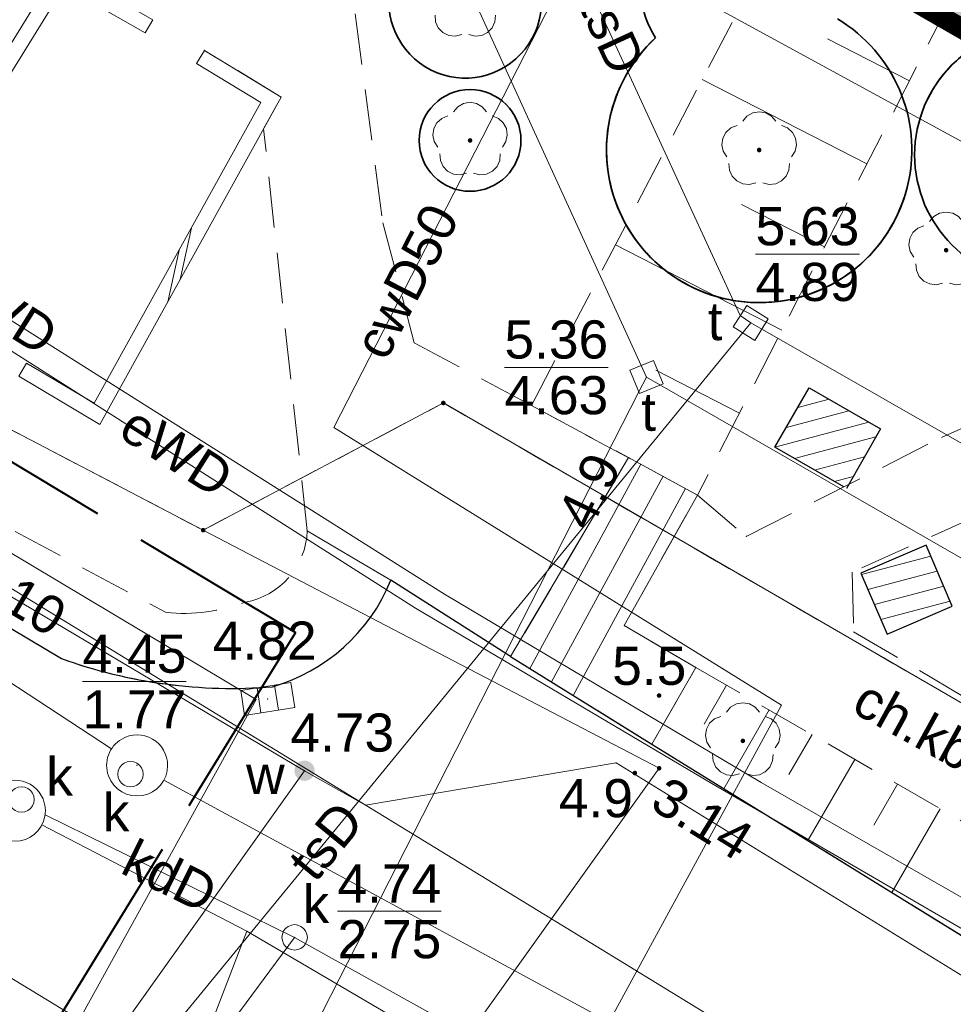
# Model space of a CAD drawing. Extents: x 5477758 to 5478338, y 5918274 to 5918502.
# Tile 64 of 155: x 5477910 to 5477929, y 5918414 to 5918433. Entities that reach past the tile are written whole.
import ezdxf
from ezdxf.enums import TextEntityAlignment as Align

# ---------------------------------------------------------------- set-up
doc = ezdxf.new("R2010")
doc.units = 0
doc.header["$PDSIZE"] = 0.75
for name, pattern in [('budynki akt$0$DASHED', [19.05, 12.7, -6.35]), ('PRZER1-1', [2, 1, -1]), ('PRZER2-1', [3, 2, -1]), ('PRZER3-1', [4, 3, -1]), ('PRZER4-1', [5, 4, -1])]:
    doc.linetypes.add(name, pattern=pattern)
doc.layers.get('0').update_dxf_attribs({"linetype": 'CONTINUOUS', "lineweight": 13})
for name, color, linetype, lineweight in [('0_ZIELEŃ NISKA ISTNIEJACA', 76, 'CONTINUOUS', 0), ('A_GRANICA OPRACOWANIA', 7, 'CONTINUOUS', 0), ('GEPPGD', 7, 'CONTINUOUS', 18), ('GESDZI', 7, 'CONTINUOUS', 18), ('GESUZY', 96, 'PRZER1-1', 18), ('GSLKRW', 7, 'CONTINUOUS', 25), ('GSPPRB', 7, 'CONTINUOUS', 20), ('GSPRDL', 96, 'CONTINUOUS', 18), ('GSPWPN', 7, 'CONTINUOUS', 13), ('GSPWPN_O', 7, 'CONTINUOUS', 13), ('GSSDSO', 7, 'CONTINUOUS', 18), ('GSSKOA', 7, 'PRZER3-1', 18), ('GSSKOD', 7, 'PRZER2-1', 18), ('GSSKOD_O', 7, 'PRZER2-1', 18), ('GSSSCK', 7, 'CONTINUOUS', 18), ('GSSZSN', 7, 'PRZER2-1', 18), ('GULCPR', 212, 'CONTINUOUS', 18), ('GULCPR_O', 212, 'CONTINUOUS', 18), ('GULEPR', 1, 'CONTINUOUS', 18), ('GULEPR_O', 1, 'CONTINUOUS', 18), ('GULGPR', 2, 'CONTINUOUS', 18), ('GULKPR', 36, 'CONTINUOUS', 18), ('GULKPR_O', 36, 'CONTINUOUS', 18), ('GULTPR', 30, 'CONTINUOUS', 18), ('GULTPR_O', 30, 'CONTINUOUS', 18), ('GULWPR', 5, 'CONTINUOUS', 18), ('GULWPR_O', 5, 'CONTINUOUS', 18), ('GUPIKP', 7, 'CONTINUOUS', 18), ('GUPIWZ', 7, 'CONTINUOUS', 18), ('GUPIWZ_O', 7, 'CONTINUOUS', 18), ('GUPKKS', 36, 'CONTINUOUS', 18), ('GUPKSD', 36, 'CONTINUOUS', 18), ('GUPPRZ', 7, 'CONTINUOUS', 18), ('GUPPRZ_O', 7, 'CONTINUOUS', 18), ('GUPWZA', 5, 'CONTINUOUS', 18), ('GUPWZA_O', 5, 'CONTINUOUS', 18), ('GUSIKP', 7, 'CONTINUOUS', 18), ('zakres', 150, 'PRZER4-1', 50), ('ZZ_grupa', 60, 'CONTINUOUS', 30), ('ZZ_grupa-krzewow-szraf', 60, 'CONTINUOUS', 13), ('ZZ_korona', 94, 'CONTINUOUS', 35)]:
    doc.layers.add(name, color=color, linetype=linetype, lineweight=lineweight)
doc.styles.add('GEO-INFO', font='arial.ttf')
pattern_1 = [(194.933, (5477837.84446, 5918344.9947), (0.08181636, -0.3067773), [])]

# ---------------------------------------------------------------- blocks, each defined once
blk = doc.blocks.new('POINT')
at = {"color": 0}
blk.add_point((0, 0), dxfattribs=at)
blk = doc.blocks.new('EPPGN')
blk.add_hatch(color=0).paths.add_polyline_path([(0, -0.09), (0.027812, -0.085595), (0.052901, -0.072812), (0.072812, -0.052901), (0.085595, -0.027812), (0.09, 0), (0.085595, 0.027812), (0.072812, 0.052901), (0.052901, 0.072812), (0.027812, 0.085595), (0, 0.09), (-0.027812, 0.085595), (-0.052901, 0.072812), (-0.072812, 0.052901), (-0.085595, 0.027812), (-0.09, 0), (-0.085595, -0.027812), (-0.072812, -0.052901), (-0.052901, -0.072812), (-0.027812, -0.085595)])
blk = doc.blocks.new('ODTN_2')
at = {"color": 0}
for points in [[(-1.5, -0.5), (0.5, 0.5)], [(-0.5, -0.5), (1.5, 0.5)]]:
    blk.add_lwpolyline(points, dxfattribs=at)
blk = doc.blocks.new('KOLO')
blk.add_hatch(color=0).paths.add_polyline_path([(-0.5, 0), (-0.482963, -0.12941), (-0.433013, -0.25), (-0.353553, -0.353553), (-0.25, -0.433013), (-0.12941, -0.482963), (0, -0.5), (0.12941, -0.482963), (0.25, -0.433013), (0.353553, -0.353553), (0.433013, -0.25), (0.482963, -0.12941), (0.5, 0), (0.482963, 0.12941), (0.433013, 0.25), (0.353553, 0.353553), (0.25, 0.433013), (0.12941, 0.482963), (0, 0.5), (-0.12941, 0.482963), (-0.25, 0.433013), (-0.353553, 0.353553), (-0.433013, 0.25), (-0.482963, 0.12941)])
blk = doc.blocks.new('OKRAG_PELNY')
at = {"color": 0}
blk.add_lwpolyline([(0, 0.5), (0.12941, 0.482963), (0.25, 0.433013), (0.353553, 0.353553), (0.433013, 0.25), (0.482963, 0.12941), (0.5, 0), (0.482963, -0.12941), (0.433013, -0.25), (0.353553, -0.353553), (0.25, -0.433013), (0.12941, -0.482963), (0, -0.5), (-0.12941, -0.482963), (-0.25, -0.433013), (-0.353553, -0.353553), (-0.433013, -0.25), (-0.482963, -0.12941), (-0.5, 0), (-0.482963, 0.12941), (-0.433013, 0.25), (-0.353553, 0.353553), (-0.25, 0.433013), (-0.12941, 0.482963)], close=True, dxfattribs=at)
blk = doc.blocks.new('SUUS05')
at = {"color": 0}
blk.add_lwpolyline([(0.5, -0.25), (-0.5, -0.25), (-0.5, 0.25), (0.5, 0.25)], close=True, dxfattribs=at)
for points in [[(-0.175, -0.25), (-0.175, 0.25)], [(0.175, -0.25), (0.175, 0.25)]]:
    blk.add_lwpolyline(points, dxfattribs=at)
blk = doc.blocks.new('KWADRAT_NIEPRZEZR')
at = {"color": 0}
blk.add_lwpolyline([(-0.5, -0.5), (0.5, -0.5), (0.5, 0.5), (-0.5, 0.5)], close=True, dxfattribs=at)
blk = doc.blocks.new('SPDLP')
blk.add_hatch(color=0).paths.add_polyline_path([(0, -0.09), (0.027812, -0.085595), (0.052901, -0.072812), (0.072812, -0.052901), (0.085595, -0.027812), (0.09, 0), (0.085595, 0.027812), (0.072812, 0.052901), (0.052901, 0.072812), (0.027812, 0.085595), (0, 0.09), (-0.027812, 0.085595), (-0.052901, 0.072812), (-0.072812, 0.052901), (-0.085595, 0.027812), (-0.09, 0), (-0.085595, -0.027812), (-0.072812, -0.052901), (-0.052901, -0.072812), (-0.027812, -0.085595)])
at = {"color": 0}
for points in [[(-0.648554, 1.126667), (-0.481106, 1.325358), (-0.255912, 1.454989), (0, 1.5), (0.255912, 1.454989), (0.481106, 1.325358), (0.648554, 1.126667)], [(-1.271938, -0.268652), (-1.40916, -0.048001), (-1.462858, 0.20623), (-1.426585, 0.463525), (-1.304695, 0.693003), (-1.11182, 0.867117), (-0.871109, 0.964971)], [(0.871109, 0.964971), (1.11182, 0.867117), (1.304695, 0.693003), (1.426585, 0.463525), (1.462858, 0.20623), (1.40916, -0.048001), (1.271938, -0.268652)], [(-0.137547, -1.292703), (-0.389802, -1.355024), (-0.648184, -1.327532), (-0.881678, -1.213525), (-1.062258, -1.026689), (-1.168249, -0.78945), (-1.186929, -0.530282)], [(1.186929, -0.530282), (1.168249, -0.78945), (1.062258, -1.026689), (0.881678, -1.213525), (0.648184, -1.327532), (0.389802, -1.355024), (0.137547, -1.292703)]]:
    blk.add_lwpolyline(points, dxfattribs=at)

msp = doc.modelspace()

# ---------------------------------------------------------------- hatches: boundary and pattern name
at = {"layer": '0_ZIELEŃ NISKA ISTNIEJACA'}
msp.add_hatch(color=256, dxfattribs=at).paths.add_polyline_path([(5477924.666, 5918437.385), (5477923.692, 5918435.686), (5477947.085, 5918422.232), (5477949.411, 5918426.304), (5477947.596, 5918427.361), (5477964.141, 5918455.941), (5477965.541, 5918458.35), (5477962.976, 5918459.861), (5477946.654, 5918469.478), (5477945.054, 5918470.42), (5477943.997, 5918471.043), (5477933.005, 5918451.912), (5477933.004, 5918451.909)])
at = {"layer": 'ZZ_grupa-krzewow-szraf'}
h = msp.add_hatch(dxfattribs=at)
h.set_pattern_fill('ANSI31', color=256, scale=0.1, angle=90)
h.set_pattern_definition(pattern_1)
edge = h.paths.add_edge_path()
edge.add_line((5477926.55, 5918423.7), (5477925.195, 5918424.479))
edge.add_line((5477925.195, 5918424.479), (5477925.867, 5918425.647))
edge.add_line((5477925.867, 5918425.647), (5477927.271, 5918424.839))
edge.add_line((5477927.271, 5918424.839), (5477926.6, 5918423.671))
h = msp.add_hatch(dxfattribs=at)
h.set_pattern_fill('ANSI31', color=256, scale=0.1, angle=90)
h.set_pattern_definition(pattern_1)
h.paths.add_polyline_path([(5477926.883, 5918422.007), (5477927.398, 5918420.808), (5477928.681, 5918421.359), (5477928.166, 5918422.558)])

# ---------------------------------------------------------------- linework, layer by layer
at = {"layer": 'A_GRANICA OPRACOWANIA', "color": 1, "linetype": 'budynki akt$0$DASHED', "ltscale": 0.1, "const_width": 0.4}
msp.add_lwpolyline([(5477924.666, 5918437.385), (5477923.68, 5918435.693), (5477947.085, 5918422.232), (5477949.411, 5918426.304), (5477947.596, 5918427.361), (5477964.141, 5918455.941), (5477965.541, 5918458.35), (5477956.078, 5918463.925), (5477947.799, 5918468.803), (5477947.799, 5918468.803), (5477943.997, 5918471.043), (5477943.489, 5918470.182), (5477933.716, 5918453.151), (5477933.004, 5918451.909), (5477924.666, 5918437.385)], dxfattribs=at)
at = {"layer": 'GESDZI', "color": 7, "linetype": 'Continuous', "lineweight": 18}
for points in [[(5477937.825, 5918494.464), (5477897.61, 5918435.89), (5477897.31, 5918433.06), (5477897.73, 5918431.34), (5477913.96, 5918422.85), (5477918.68, 5918425.35), (5477941.35, 5918412.22), (5477950.46, 5918406.9), (5477958.503, 5918401.94)], [(5477927.041, 5918302.392), (5477865.49, 5918345.57), (5477899.13, 5918390.84), (5477901.96, 5918388.82), (5477916.33, 5918408.95), (5477922.92, 5918418.17), (5477913.96, 5918422.85), (5477897.73, 5918431.34), (5477895.359, 5918432.58)], [(5477958.503, 5918401.94), (5477950.46, 5918406.9), (5477941.35, 5918412.22), (5477918.68, 5918425.35), (5477913.96, 5918422.85), (5477922.92, 5918418.17), (5477916.33, 5918408.95), (5477972.897, 5918373.915)]]:
    msp.add_lwpolyline(points, dxfattribs=at)
at = {"layer": 'GESUZY', "color": 96, "linetype": 'PRZER1-1', "lineweight": 18, "ltscale": 0.5}
for points in [[(5477958.503, 5918401.94), (5477950.46, 5918406.9), (5477941.35, 5918412.22), (5477918.68, 5918425.35), (5477913.96, 5918422.85), (5477897.73, 5918431.34), (5477897.31, 5918433.06), (5477897.61, 5918435.89), (5477937.825, 5918494.464)], [(5477937.825, 5918494.464), (5477897.61, 5918435.89), (5477897.31, 5918433.06), (5477897.73, 5918431.34), (5477913.96, 5918422.85), (5477918.68, 5918425.35), (5477941.35, 5918412.22), (5477950.46, 5918406.9), (5477958.503, 5918401.94)]]:
    msp.add_lwpolyline(points, dxfattribs=at)
at = {"layer": 'GSLKRW', "color": 7, "linetype": 'Continuous', "lineweight": 25}
msp.add_lwpolyline([(5477895.308, 5918432.497, 0.01241), (5477895.353, 5918432.004, 0.157577), (5477897.052, 5918428.743), (5477911.178, 5918420.326, 0.107372), (5477915.322, 5918419.772, 0.229991), (5477917.649, 5918421.865)], format="xyb", dxfattribs=at)
for points in [[(5477920.002, 5918420.365), (5477917.649, 5918421.865)], [(5477920.002, 5918420.365), (5477922.774, 5918418.644), (5477934.671, 5918411.296), (5477936.246, 5918410.3), (5477952.54, 5918400.183)]]:
    msp.add_lwpolyline(points, dxfattribs=at)
at = {"layer": 'GSPPRB', "color": 7, "linetype": 'Continuous', "lineweight": 20}
for p in [(5477913.986, 5918432.279), (5477915.493, 5918431.361), (5477922.319, 5918424.276), (5477923.675, 5918423.54), (5477924.632, 5918422.726), (5477917.649, 5918421.865), (5477922.234, 5918420.976), (5477920.002, 5918420.365), (5477923.641, 5918420.151), (5477922.774, 5918418.644), (5477917.15, 5918417.448), (5477914.819, 5918414.967)]:
    msp.add_point(p, dxfattribs=at)
at = {"layer": 'GSSDSO', "color": 7, "linetype": 'Continuous', "lineweight": 18}
for points in [[(5477909.005, 5918426.998), (5477907.681, 5918427.788), (5477911.227, 5918433.536), (5477912.82, 5918432.623), (5477912.969, 5918432.883), (5477911.124, 5918433.94), (5477907.266, 5918427.687), (5477908.851, 5918426.74)], [(5477913.83, 5918432.023), (5477915.091, 5918431.254), (5477911.82, 5918425.344), (5477910.491, 5918426.132), (5477910.337, 5918425.874), (5477911.933, 5918424.928), (5477915.493, 5918431.361), (5477913.986, 5918432.279)]]:
    msp.add_lwpolyline(points, close=True, dxfattribs=at)
at = {"layer": 'GSSKOA', "color": 7, "linetype": 'PRZER3-1', "lineweight": 18, "ltscale": 0.5}
msp.add_lwpolyline([(5477895.308, 5918432.497, 0.01241), (5477895.353, 5918432.004, 0.157577), (5477897.052, 5918428.743), (5477911.178, 5918420.326, 0.107372), (5477915.322, 5918419.772, 0.229991), (5477917.649, 5918421.865), (5477920.002, 5918420.365), (5477922.774, 5918418.644), (5477934.671, 5918411.296), (5477936.246, 5918410.3), (5477952.54, 5918400.183), (5477955.756, 5918401.59), (5477958.309, 5918402.569), (5477959.059, 5918402.92)], format="xyb", dxfattribs=at)
at = {"layer": 'GSSKOD', "color": 7, "linetype": 'PRZER2-1', "lineweight": 18, "ltscale": 0.5}
for points in [[(5477924.632, 5918422.726), (5477928.468, 5918424.674), (5477937.092, 5918428.506), (5477941.728, 5918430.721), (5477947.221, 5918436.084), (5477951.574, 5918440.386), (5477956.873, 5918449.535), (5477962.493, 5918459.043), (5477964.446, 5918462.055), (5477967.996, 5918468.433), (5477968.236, 5918468.933)], [(5477915.953, 5918440.43), (5477917.492, 5918428.892), (5477918.108, 5918426.534), (5477922.319, 5918424.276), (5477920.002, 5918420.365), (5477917.649, 5918421.865), (5477916.007, 5918422.835), (5477915.147, 5918430.736), (5477915.493, 5918431.361)], [(5477915.493, 5918431.361), (5477913.986, 5918432.279)], [(5477939.806, 5918419.904), (5477931.916, 5918424.377), (5477926.715, 5918422.022), (5477926.742, 5918420.853)], [(5477923.641, 5918420.151), (5477922.234, 5918420.976), (5477923.675, 5918423.54)], [(5477923.675, 5918423.54), (5477924.632, 5918422.726)], [(5477926.742, 5918420.853), (5477936.925, 5918414.846)]]:
    msp.add_lwpolyline(points, dxfattribs=at)
msp.add_lwpolyline([(5477908.947, 5918423.53), (5477913.234, 5918421.232, 0.11504), (5477914.789, 5918421.434, 0.351163), (5477916.007, 5918422.835), (5477917.649, 5918421.865, -0.229991), (5477915.322, 5918419.772, -0.107372), (5477911.178, 5918420.326), (5477897.052, 5918428.743)], format="xyb", dxfattribs=at)
at = {"layer": 'GSSSCK', "color": 7, "linetype": 'Continuous', "lineweight": 18}
msp.add_lwpolyline([(5477922.774, 5918418.644), (5477920.002, 5918420.365), (5477922.319, 5918424.276), (5477923.675, 5918423.54), (5477922.234, 5918420.976), (5477923.641, 5918420.151)], close=True, dxfattribs=at)
at = {"layer": 'GSSSCK', "color": 7, "linetype": 'Continuous', "lineweight": 18, "flags": 128}
for points in [[(5477920.38, 5918420.131), (5477922.558, 5918424.146)], [(5477920.806, 5918419.866), (5477922.997, 5918423.908)], [(5477921.231, 5918419.602), (5477923.437, 5918423.669)]]:
    msp.add_lwpolyline(points, dxfattribs=at)
at = {"layer": 'GSSZSN', "color": 7, "linetype": 'PRZER2-1', "lineweight": 18, "ltscale": 0.5}
for points in [[(5477923.675, 5918423.54), (5477920.41, 5918425.299), (5477925.518, 5918435.057), (5477928.662, 5918433.291)], [(5477928.662, 5918433.291), (5477923.675, 5918423.54)], [(5477935.768, 5918413.141), (5477934.671, 5918411.296), (5477922.774, 5918418.644), (5477923.641, 5918420.151)], [(5477923.641, 5918420.151), (5477935.768, 5918413.141)]]:
    msp.add_lwpolyline(points, dxfattribs=at)
at = {"layer": 'GSSZSN', "color": 7, "linetype": 'Continuous', "lineweight": 18, "flags": 128}
for points in [[(5477927.838, 5918431.68), (5477926.226, 5918432.504)], [(5477927.003, 5918430.048), (5477923.764, 5918431.705)], [(5477926.169, 5918428.416), (5477924.541, 5918429.248)], [(5477925.334, 5918426.784), (5477922.063, 5918428.456)], [(5477924.5, 5918425.152), (5477922.856, 5918425.992)], [(5477924.245, 5918419.802), (5477923.805, 5918419.04)], [(5477925.085, 5918419.316), (5477924.191, 5918417.769)], [(5477925.925, 5918418.831), (5477925.47, 5918418.045)], [(5477926.764, 5918418.345), (5477925.842, 5918416.749)], [(5477927.604, 5918417.86), (5477927.136, 5918417.049)], [(5477928.444, 5918417.374), (5477927.494, 5918415.729)]]:
    msp.add_lwpolyline(points, dxfattribs=at)
at = {"layer": 'GULCPR', "color": 212, "linetype": 'Continuous', "lineweight": 18}
msp.add_lwpolyline([(5477918.802, 5918407.422), (5477925.327, 5918419.408), (5477916.527, 5918424.87), (5477923.325, 5918438.156)], dxfattribs=at)
at = {"layer": 'GULEPR', "color": 1, "linetype": 'Continuous', "lineweight": 18}
for points in [[(5477956.997, 5918399.286), (5477946.078, 5918405.328), (5477936.07, 5918410.789), (5477942.415, 5918423.098), (5477922.29, 5918434.078), (5477912.965, 5918439.958), (5477903.098, 5918445.156)], [(5477957.09, 5918399.45), (5477955.548, 5918400.414), (5477947.165, 5918405.69), (5477945.326, 5918406.96), (5477944.742, 5918407.21), (5477944.409, 5918407.308), (5477943.687, 5918407.502), (5477942.91, 5918407.71), (5477940.285, 5918408.946), (5477937.356, 5918410.529), (5477930.158, 5918414.889), (5477924.924, 5918417.889), (5477918.703, 5918421.594), (5477904.953, 5918430.272), (5477898.015, 5918434.574), (5477896.72, 5918434.791)], [(5477956.855, 5918399.036), (5477949.833, 5918403.508), (5477944.777, 5918406.603), (5477944.059, 5918406.92), (5477942.974, 5918407.121), (5477940.705, 5918408.105), (5477938.886, 5918409.123), (5477933.346, 5918412.411), (5477923.958, 5918417.873), (5477918.134, 5918421.314), (5477906.504, 5918428.715), (5477897.757, 5918434.117), (5477896.584, 5918434.328), (5477896.452, 5918434.356)]]:
    msp.add_lwpolyline(points, dxfattribs=at)
at = {"layer": 'GULGPR', "color": 2, "linetype": 'Continuous', "lineweight": 18}
msp.add_lwpolyline([(5477891.124, 5918425.698), (5477899.646, 5918420.458), (5477911.206, 5918413.431), (5477941.239, 5918395.738), (5477961.161, 5918384.007), (5477967.774, 5918379.961), (5477974.238, 5918376.007)], dxfattribs=at)
at = {"layer": 'GULKPR', "color": 36, "linetype": 'Continuous', "lineweight": 18}
for points in [[(5477912.162, 5918418.555), (5477894.041, 5918430.438)], [(5477932.971, 5918407.191), (5477913.191, 5918417.939)], [(5477915.758, 5918414.847), (5477910.854, 5918417.255)], [(5477956.789, 5918390.358), (5477947.622, 5918395.734), (5477945.657, 5918396.892), (5477932.951, 5918404.334), (5477930.059, 5918406.036), (5477923.516, 5918409.832), (5477920.145, 5918411.846), (5477914.819, 5918414.967), (5477910.792, 5918417.059)], [(5477915.758, 5918414.847), (5477904.421, 5918399.536), (5477906.967, 5918402.974), (5477866.761, 5918348.672)], [(5477913.929, 5918412.651), (5477914.819, 5918414.967)], [(5477947.913, 5918396.914), (5477915.758, 5918414.847)]]:
    msp.add_lwpolyline(points, dxfattribs=at)
at = {"layer": 'GULTPR', "color": 30, "linetype": 'Continuous', "lineweight": 18}
for points in [[(5477901.914, 5918443.233), (5477903.002, 5918442.467), (5477903.21, 5918442.32), (5477903.44, 5918442.222), (5477917.807, 5918436.099), (5477918.04, 5918436), (5477918.172, 5918435.71), (5477922.67, 5918425.86)], [(5477924.72, 5918426.924), (5477924.511, 5918427.071), (5477917.989, 5918441.225)], [(5477894.819, 5918431.703), (5477902.285, 5918427.122), (5477915.001, 5918419.525), (5477909.726, 5918409.968), (5477908.029, 5918406.56)], [(5477908.029, 5918406.56), (5477924.72, 5918426.924)], [(5477924.72, 5918426.924), (5477942.238, 5918416.91), (5477943.582, 5918416.114)], [(5477922.67, 5918425.86), (5477922.52, 5918425.566), (5477912.874, 5918406.653), (5477912.76, 5918406.43), (5477912.639, 5918406.211), (5477904.061, 5918390.689), (5477903.94, 5918390.47), (5477913.569, 5918382.272), (5477913.76, 5918382.11), (5477913.65, 5918381.879), (5477908.41, 5918370.85), (5477908.262, 5918370.649), (5477904.55, 5918365.6), (5477904.751, 5918365.452), (5477947.345, 5918334.06)], [(5477922.67, 5918425.86), (5477935.673, 5918418.385), (5477935.89, 5918418.26), (5477933.606, 5918413.902), (5477933.49, 5918413.68), (5477943.93, 5918407.78), (5477945.066, 5918410.05)]]:
    msp.add_lwpolyline(points, dxfattribs=at)
at = {"layer": 'GULWPR', "color": 5, "linetype": 'Continuous', "lineweight": 18}
for points in [[(5477894.488, 5918431.165), (5477897.208, 5918429.641), (5477922.238, 5918414.33), (5477935.328, 5918406.317), (5477940.653, 5918403.243), (5477944.829, 5918400.897), (5477958.681, 5918392.967)], [(5477955.968, 5918397.472), (5477946.993, 5918402.936), (5477941.139, 5918406.6), (5477936.272, 5918409.44), (5477935.954, 5918409.731), (5477922.073, 5918418.277), (5477917.15, 5918417.448), (5477915.953, 5918418.122), (5477894.353, 5918430.945)], [(5477915.953, 5918418.122), (5477908.77, 5918408.053), (5477881.88, 5918372.15), (5477885.271, 5918369.927)]]:
    msp.add_lwpolyline(points, dxfattribs=at)
at = {"layer": 'GUPPRZ_O', "color": 30, "linetype": 'Continuous', "lineweight": 9, "flags": 128}
for points in [[(5477924.815, 5918428.276), (5477926.854, 5918428.276)], [(5477919.881, 5918426.05), (5477921.92, 5918426.05)]]:
    msp.add_lwpolyline(points, dxfattribs=at)
at = {"layer": 'GUPPRZ_O', "color": 36, "linetype": 'Continuous', "lineweight": 9, "flags": 128}
for points in [[(5477911.591, 5918419.875), (5477913.629, 5918419.875)], [(5477916.6, 5918415.359), (5477918.638, 5918415.359)]]:
    msp.add_lwpolyline(points, dxfattribs=at)
at = {"layer": 'GUSIKP', "color": 36, "linetype": 'Continuous', "lineweight": 18}
for points in [[(5477913.263, 5918418.226, 0.57735), (5477912.363, 5918418.745, 1.732051)], [(5477910.86, 5918417.336, 0.57735), (5477909.96, 5918417.855, 1.732051)]]:
    msp.add_lwpolyline(points, format="xyb", close=True, dxfattribs=at)
at = {"layer": 'zakres', "linetype": 'PRZER4-1', "lineweight": 40}
msp.add_lwpolyline([(5477963.54, 5918377.848), (5477941.504, 5918392.244), (5477979.546, 5918459.295), (5477938.033, 5918482.848), (5477904.167, 5918427.813), (5477915.775, 5918420.837), (5477872.982, 5918351.171), (5477887.852, 5918340.978), (5477923.836, 5918315.921)], close=True, dxfattribs=at)
at = {"layer": 'ZZ_grupa', "elevation": 10.18}
msp.add_lwpolyline([(5477926.55, 5918423.7), (5477925.195, 5918424.479), (5477925.867, 5918425.647), (5477927.271, 5918424.839), (5477926.6, 5918423.671)], dxfattribs=at)
at = {"layer": 'ZZ_grupa'}
msp.add_lwpolyline([(5477927.398, 5918420.808), (5477928.681, 5918421.359), (5477928.166, 5918422.558), (5477926.883, 5918422.007), (5477927.398, 5918420.808)], dxfattribs=at)
at = {"layer": 'ZZ_korona', "ltscale": 0.25}
msp.add_circle((5477930.441, 5918430.226), 2.5, dxfattribs=at)
at = {"layer": 'ZZ_korona'}
msp.add_circle((5477919.205, 5918430.51), 1, dxfattribs=at)
for centre, radius, start, end in [((5477919.11, 5918433.235), 1.5, 160.1154, 34.7518), ((5477924.547, 5918433.582), 2, 186.9767, 211.9141), ((5477930.441, 5918430.226), 2.5, 296.0071, 153.8023), ((5477924.886, 5918430.322, -10.18), 3, 132.7573, 352.867)]:
    msp.add_arc(centre, radius, start, end, dxfattribs=at)
at = {"layer": 'ZZ_korona', "ltscale": 0.25}
msp.add_arc((5477924.886, 5918430.322, -10.18), 3, 132.7573, 59.1161, dxfattribs=at)

# ---------------------------------------------------------------- block references
at = {"layer": 'GEPPGD', "color": 7, "lineweight": 18, "xscale": 0.5, "yscale": 0.5}
for p in [(5477918.68, 5918425.35), (5477913.96, 5918422.85), (5477922.92, 5918418.17)]:
    msp.add_blockref('EPPGN', p, dxfattribs=at)
at = {"layer": 'GSPRDL', "color": 96, "lineweight": 18, "xscale": 0.5, "yscale": 0.5}
for p in [(5477919.11, 5918433.235), (5477919.205, 5918430.51), (5477924.886, 5918430.322), (5477928.56, 5918428.352), (5477924.565, 5918418.708)]:
    msp.add_blockref('SPDLP', p, dxfattribs=at)
at = {"layer": 'GSPWPN', "color": 7, "lineweight": 13, "xscale": 0.09, "yscale": 0.09}
for p in [(5477922.919, 5918419.6), (5477922.443, 5918418.077)]:
    msp.add_blockref('KOLO', p, dxfattribs=at)
at = {"layer": 'GSSDSO', "color": 7, "lineweight": 18, "xscale": 0.5, "yscale": 0.299999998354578, "rotation": 61.04044905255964}
msp.add_blockref('ODTN_2', (5477913.498, 5918428.065), dxfattribs=at)
at = {"layer": 'GUPIKP', "color": 30, "lineweight": 18, "xscale": 0.5, "yscale": 0.5}
for p in [(5477924.72, 5918426.924), (5477922.67, 5918425.86)]:
    msp.add_blockref('POINT', p, dxfattribs=at)
at = {"layer": 'GUPIWZ', "color": 7, "lineweight": 18, "xscale": 0.5, "yscale": 0.5}
for p, rotation in [((5477924.72, 5918426.924), 327.9451196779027), ((5477922.67, 5918425.86), 292.3030649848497)]:
    msp.add_blockref('KWADRAT_NIEPRZEZR', p, dxfattribs=dict(at, rotation=rotation))
for p in [(5477912.533, 5918418.056), (5477910.391, 5918417.555), (5477915.758, 5918414.847)]:
    msp.add_blockref('OKRAG_PELNY', p, dxfattribs=at)
at = {"layer": 'GUPKKS', "color": 36, "lineweight": 18, "rotation": 8.88065658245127}
msp.add_blockref('SUUS05', (5477915.231, 5918419.532), dxfattribs=at)
at = {"layer": 'GUPKSD', "color": 36, "lineweight": 18, "xscale": 0.5, "yscale": 0.5}
msp.add_blockref('POINT', (5477915.758, 5918414.847), dxfattribs=at)
at = {"layer": 'GUPPRZ', "color": 30, "lineweight": 18}
for p in [(5477924.72, 5918426.924), (5477922.67, 5918425.86), (5477922.52, 5918425.566)]:
    msp.add_blockref('POINT', p, dxfattribs=at)
at = {"layer": 'GUPPRZ', "color": 36, "lineweight": 18}
for p in [(5477915.231, 5918419.532), (5477912.663, 5918418.226), (5477915.758, 5918414.847)]:
    msp.add_blockref('POINT', p, dxfattribs=at)
at = {"layer": 'GUPPRZ', "color": 5, "lineweight": 18}
for p in [(5477922.073, 5918418.277), (5477915.953, 5918418.122)]:
    msp.add_blockref('POINT', p, dxfattribs=at)
at = {"layer": 'GUPWZA', "color": 5, "lineweight": 18, "xscale": 0.4, "yscale": 0.4, "rotation": 330.5138855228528}
msp.add_blockref('KOLO', (5477915.953, 5918418.122), dxfattribs=at)

# ---------------------------------------------------------------- texts
at = {"layer": 'GSPWPN_O', "color": 7, "linetype": 'Continuous', "lineweight": 0, "style": 'GEO-INFO'}
for s, p in [('5.5', (5477921.998, 5918419.809)), ('4.9', (5477920.95, 5918417.208))]:
    msp.add_text(s, height=0.75, dxfattribs=at).set_placement(p)
at = {"layer": 'GSSKOD_O', "color": 7, "linetype": 'Continuous', "lineweight": 0, "style": 'GEO-INFO'}
msp.add_text('ch.kb.', height=0.75, rotation=331.167, dxfattribs=at).set_placement((5477928.08, 5918418.962), align=Align.MIDDLE)
at = {"layer": 'GULCPR_O', "color": 212, "linetype": 'Continuous', "lineweight": 0, "style": 'GEO-INFO'}
msp.add_text('cwD50', height=0.75, rotation=62.9002, dxfattribs=at).set_placement((5477917.947, 5918427.743), align=Align.MIDDLE)
at = {"layer": 'GULEPR_O', "color": 1, "linetype": 'Continuous', "lineweight": 0, "style": 'GEO-INFO'}
for rotation, p in [(327.743, (5477909.994, 5918427.194)), (327.5288, (5477913.441, 5918424.401))]:
    msp.add_text('eWD', height=0.75, rotation=rotation, dxfattribs=at).set_placement(p, align=Align.MIDDLE_CENTER)
at = {"layer": 'GULKPR_O', "color": 36, "linetype": 'Continuous', "lineweight": 0, "style": 'GEO-INFO'}
msp.add_text('kdD', height=0.75, rotation=333.8463, dxfattribs=at).set_placement((5477913.306, 5918416.051), align=Align.MIDDLE_CENTER)
at = {"layer": 'GULTPR_O', "color": 30, "linetype": 'Continuous', "lineweight": 0, "style": 'GEO-INFO'}
for rotation, p in [(294.7394, (5477921.997, 5918432.602)), (50.6611, (5477916.374, 5918416.742))]:
    msp.add_text('tsD', height=0.75, rotation=rotation, dxfattribs=at).set_placement(p, align=Align.MIDDLE)
at = {"layer": 'GULWPR_O', "color": 5, "linetype": 'Continuous', "lineweight": 0, "style": 'GEO-INFO'}
msp.add_text('wo110', height=0.75, rotation=329.306, dxfattribs=at).set_placement((5477909.826, 5918421.843), align=Align.MIDDLE_CENTER)
at = {"layer": 'GUPIWZ_O', "color": 7, "linetype": 'Continuous', "lineweight": 0, "style": 'GEO-INFO'}
for s, p in [('t', (5477924.166, 5918426.584)), ('t', (5477922.859, 5918424.803)), ('k', (5477911.401, 5918417.635)), ('k', (5477912.514, 5918416.928)), ('k', (5477916.438, 5918415.126))]:
    msp.add_text(s, height=0.75, dxfattribs=at).set_placement(p, align=Align.RIGHT)
at = {"layer": 'GUPPRZ_O', "color": 30, "linetype": 'Continuous', "lineweight": 0, "style": 'GEO-INFO'}
for s, p in [('5.63', (5477924.815, 5918428.449)), ('4.89', (5477924.815, 5918427.354)), ('5.36', (5477919.881, 5918426.223)), ('4.63', (5477919.881, 5918425.128))]:
    msp.add_text(s, height=0.75, dxfattribs=at).set_placement(p)
msp.add_text('4.9', height=0.75, rotation=64.288, dxfattribs=at).set_placement((5477921.226, 5918422.965), align=Align.MIDDLE_LEFT)
at = {"layer": 'GUPPRZ_O', "color": 36, "linetype": 'Continuous', "lineweight": 0, "style": 'GEO-INFO'}
msp.add_text('4.82', height=0.75, dxfattribs=at).set_placement((5477914.151, 5918420.679), align=Align.MIDDLE_LEFT)
for s, p in [('4.45', (5477911.591, 5918420.047)), ('1.77', (5477911.591, 5918418.952)), ('4.74', (5477916.6, 5918415.531)), ('2.75', (5477916.6, 5918414.436))]:
    msp.add_text(s, height=0.75, dxfattribs=at).set_placement(p)
at = {"layer": 'GUPPRZ_O', "color": 5, "linetype": 'Continuous', "lineweight": 0, "style": 'GEO-INFO'}
msp.add_text('4.73', height=0.75, dxfattribs=at).set_placement((5477915.674, 5918418.872), align=Align.MIDDLE_LEFT)
msp.add_text('3.14', height=0.75, rotation=328.38, dxfattribs=at).set_placement((5477924.64, 5918416.651), align=Align.MIDDLE_RIGHT)
at = {"layer": 'GUPWZA_O', "color": 5, "linetype": 'Continuous', "lineweight": 0, "style": 'GEO-INFO'}
msp.add_text('w', height=0.75, dxfattribs=at).set_placement((5477915.561, 5918417.662), align=Align.RIGHT)

doc.saveas('drawing.dxf')
